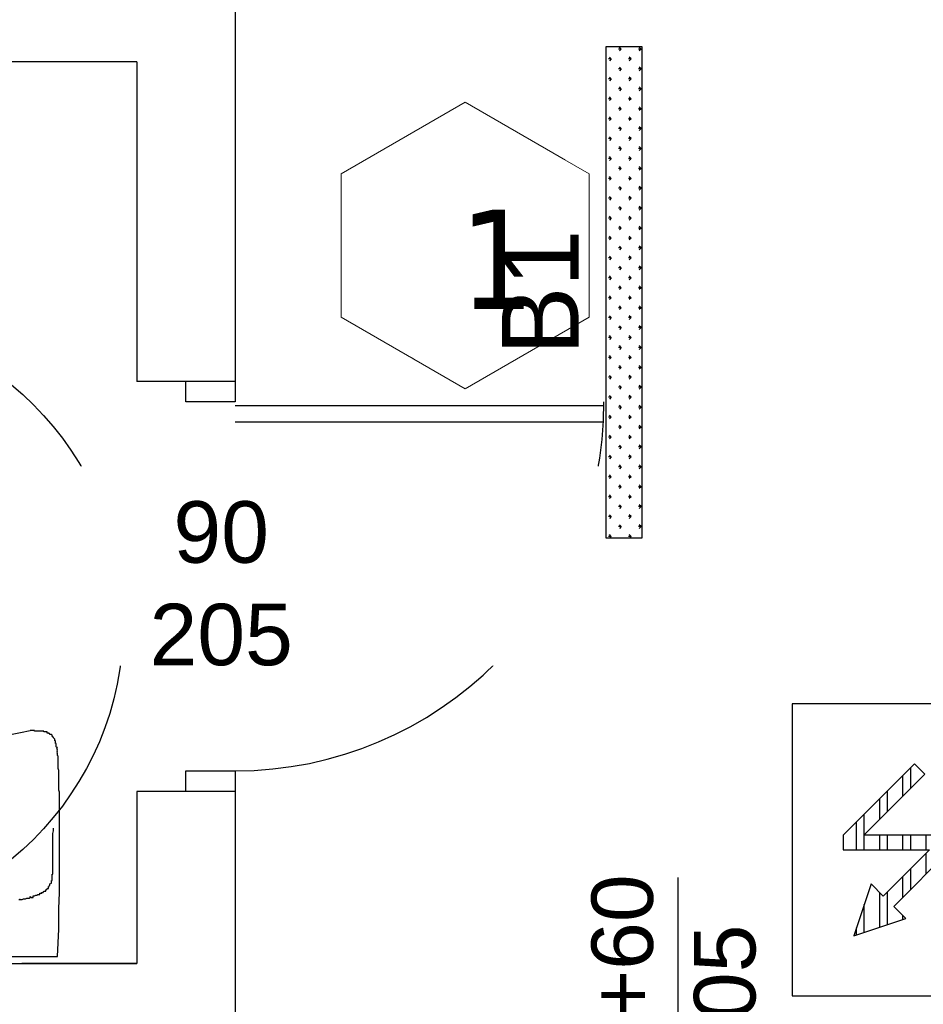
# Model space of a CAD drawing. Header units: millimetres. Extents: x 76855 to 99678, y -15103 to -11972.
# Tile 6 of 28: x 78013 to 78234, y -13855 to -13614. Entities that reach past the tile are written whole.
import ezdxf
from ezdxf.enums import TextEntityAlignment as Align

# ---------------------------------------------------------------- set-up
doc = ezdxf.new("R2010")
doc.units = ezdxf.units.MM
doc.header["$LTSCALE"] = 100
doc.header["$MEASUREMENT"] = 0
doc.linetypes.add('DASHED', pattern=[0.75, 0.5, -0.25])
for name, color, linetype in [('! wyposażenie', 4, 'Continuous'), ('!OSWIETLENIE-LL', 1, 'Continuous'), ('#KIE_PZ urządzenia', 172, 'Continuous'), ('Okno', 4, 'Continuous'), ('Warstwa1', 1, 'Continuous'), ('WENTYLACJAPRZER', 1, 'DASHED')]:
    doc.layers.add(name, color=color, linetype=linetype)
doc.layers.add('!OPSY', color=142, linetype='Continuous', lineweight=18)
doc.styles.add('styl2', font='TIMES.TTF', dxfattribs={"height": 150})
doc.styles.add('styl4', font='TIMES.TTF', dxfattribs={"height": 100})

# ---------------------------------------------------------------- blocks, each defined once
blk = doc.blocks.new('ertrTR')
at = {"layer": 'WENTYLACJAPRZER', "linetype": 'ByBlock'}
for p, q in [((9572.41, -1233.63), (9572.41, -1122.06)), ((9549.51, -1163.27), (9576.39, -1136.4)), ((9549.51, -1163.27), (9576.39, -1136.4)), ((9548.68, -1162.44), (9571.51, -1139.62)), ((9579.22, -1139.22), (9552.34, -1166.1)), ((9579.22, -1139.22), (9552.34, -1166.1)), ((9547.64, -1202.62), (9599.74, -1150.52)), ((9566.25, -1158.6), (9572.4, -1152.45)), ((9572.4, -1152.45), (9573.11, -1153.15)), ((9567.22, -1159.04), (9573.11, -1153.15)), ((9562.72, -1157.22), (9520.2, -1199.74)), ((9548.68, -1162.44), (9525.86, -1185.27)), ((9549.51, -1163.27), (9522.64, -1190.15)), ((9549.51, -1163.27), (9522.64, -1190.15)), ((9525.46, -1192.98), (9552.34, -1166.1)), ((9525.46, -1192.98), (9552.34, -1166.1)), ((9611.04, -1171.04), (9584.16, -1197.92)), ((9611.04, -1171.04), (9584.16, -1197.92)), ((9586.99, -1200.75), (9613.87, -1173.87)), ((9586.99, -1200.75), (9613.87, -1173.87)), ((9510.34, -1177.85), (9637.04, -1177.85)), ((9587.82, -1201.58), (9610.64, -1178.75)), ((9591.22, -1183.04), (9597.11, -1177.15)), ((9591.66, -1184.01), (9597.81, -1177.86)), ((9597.81, -1177.86), (9597.11, -1177.15)), ((9562.8, -1217.78), (9532.48, -1187.46)), ((9562.8, -1217.78), (9593.05, -1187.53)), ((9525.24, -1194.7), (9538.54, -1208)), ((9557.28, -1224.8), (9584.16, -1197.92)), ((9557.28, -1224.8), (9584.16, -1197.92)), ((9557.28, -1224.8), (9584.16, -1197.92)), ((9557.28, -1224.8), (9584.16, -1197.92)), ((9557.28, -1224.8), (9584.16, -1197.92)), ((9557.28, -1224.8), (9584.16, -1197.92)), ((9520.2, -1199.74), (9533.49, -1213.04)), ((9586.99, -1200.75), (9560.11, -1227.63)), ((9586.99, -1200.75), (9560.11, -1227.63)), ((9587.82, -1201.58), (9564.99, -1224.4)), ((9533.49, -1213.04), (9538.54, -1208)), ((9537.22, -1216.77), (9542.26, -1211.72)), ((9555.56, -1225.02), (9542.26, -1211.72)), ((9550.52, -1230.06), (9537.22, -1216.77)), ((9562.8, -1217.78), (9550.52, -1230.06))]:
    blk.add_line(p, q, dxfattribs=at)
blk.add_circle((9572.41, -1179.87), 75, dxfattribs=at)
for centre, radius, start, end in [((9577.8, -1137.81), 2, 315.1652, 134.8348), ((9546.3, -1203.99), 49.57, 19.3938, 70.6493), ((9546.3, -1203.99), 47.57, 18.2335, 71.8119), ((9612.45, -1172.46), 2, 315.1652, 134.8348), ((9524.05, -1191.56), 2, 135.1652, 314.8348), ((9558.7, -1226.21), 2, 135.1652, 314.8348)]:
    blk.add_arc(centre, radius, start, end, dxfattribs=at)
blk = doc.blocks.new('*U298')
at = {"layer": '#KIE_PZ urządzenia'}
h = blk.add_hatch(dxfattribs=at)
h.set_pattern_fill('ANSI32', color=256, scale=0.5, angle=45)
h.set_pattern_definition([(90, (0, 0), (-4.7625, 9e-16), []), (90, (1.5875, 1.5875), (-4.7625, 9e-16), [])])
h.paths.add_polyline_path([(114.65, -3473.31), (132.4, -3473.31), (122.89, -3482.82), (120.39, -3480.32), (116.85, -3490.99), (127.52, -3487.44), (125.02, -3484.94), (136.65, -3473.31), (136.65, -3470.31), (118.89, -3470.31), (131.45, -3457.76), (129.32, -3455.64), (114.65, -3470.31)])
for points in [[(144.15, -3443.31), (104.15, -3443.31), (104.15, -3503.31), (144.15, -3503.31)], [(114.65, -3473.31), (132.4, -3473.31), (122.89, -3482.82), (120.39, -3480.32), (116.85, -3490.99), (127.52, -3487.44), (125.02, -3484.94), (136.65, -3473.31), (136.65, -3470.31), (118.89, -3470.31), (131.45, -3457.76), (129.32, -3455.64), (114.65, -3470.31)]]:
    blk.add_lwpolyline(points, close=True, dxfattribs=at)
blk = doc.blocks.new('TYTAN_2_LED_1152MM_47W')
h = blk.add_hatch()
h.set_pattern_fill('GRASS', color=256, scale=33)
h.paths.add_polyline_path([(127.7, 262.6), (127.7, 177.6), (1279.7, 177.6), (1279.7, 262.6)])
blk.add_lwpolyline([(127.7, 177.6), (1279.7, 177.6), (1279.7, 262.6), (127.7, 262.6)], close=True)
at = {"flags": 4}
blk.add_attdef('SYMBOL', text='', height=18, dxfattribs=at).set_placement((703.7, 272.6), align=Align.BOTTOM_CENTER)
at = {"flags": 6}
blk.add_attdef('MOC', text='', height=40, dxfattribs=at).set_placement((703.7, 220.1), align=Align.MIDDLE_CENTER)

msp = doc.modelspace()

# ---------------------------------------------------------------- linework, layer by layer
at = {"layer": '! wyposażenie'}
for p, q in [((78015.973, -13787.872), (78015.808, -13787.872)), ((78015.973, -13787.872), (78015.973, -13787.872)), ((78016.139, -13787.872), (78015.973, -13787.872)), ((78016.139, -13787.872), (78016.139, -13787.872)), ((78016.47, -13787.872), (78016.139, -13787.872)), ((78016.47, -13787.872), (78016.47, -13787.872)), ((78016.635, -13787.872), (78016.47, -13787.872)), ((78016.635, -13787.872), (78016.635, -13787.872)), ((78016.8, -13787.872), (78016.635, -13787.872)), ((78016.8, -13788.038), (78016.8, -13787.872)), ((78016.966, -13788.038), (78016.8, -13788.038)), ((78017.131, -13788.038), (78016.966, -13788.038)), ((78017.297, -13788.038), (78017.131, -13788.038)), ((78017.297, -13788.038), (78017.297, -13788.038)), ((78017.462, -13788.038), (78017.297, -13788.038)), ((78017.462, -13788.038), (78017.462, -13788.038)), ((78017.628, -13788.038), (78017.462, -13788.038)), ((78017.959, -13788.038), (78017.628, -13788.038)), ((78017.959, -13788.038), (78017.959, -13788.038)), ((78018.124, -13788.038), (78017.959, -13788.038)), ((78018.124, -13788.038), (78018.124, -13788.038)), ((78018.289, -13788.038), (78018.124, -13788.038)), ((78018.289, -13788.038), (78018.289, -13788.038)), ((78018.289, -13788.038), (78018.289, -13788.038)), ((78018.455, -13788.038), (78018.289, -13788.038)), ((78018.455, -13788.038), (78018.455, -13788.038)), ((78018.455, -13788.038), (78018.455, -13788.038)), ((78018.62, -13788.038), (78018.455, -13788.038)), ((78018.786, -13788.038), (78018.62, -13788.038)), ((78018.786, -13788.038), (78018.786, -13788.038)), ((78018.786, -13788.038), (78018.786, -13788.038)), ((78018.951, -13788.038), (78018.786, -13788.038)), ((78018.951, -13788.038), (78018.951, -13788.038)), ((78018.951, -13788.038), (78018.951, -13788.038)), ((78018.951, -13788.038), (78018.951, -13788.038)), ((78019.117, -13788.038), (78018.951, -13788.038)), ((78019.117, -13788.038), (78019.117, -13788.038)), ((78019.117, -13788.203), (78019.117, -13788.038)), ((78019.117, -13788.203), (78019.117, -13788.203)), ((78019.448, -13788.203), (78019.117, -13788.203)), ((78019.448, -13788.203), (78019.448, -13788.203)), ((78019.448, -13788.203), (78019.448, -13788.203)), ((78019.448, -13788.203), (78019.448, -13788.203)), ((78019.613, -13788.203), (78019.448, -13788.203)), ((78019.613, -13788.203), (78019.613, -13788.203)), ((78019.613, -13788.203), (78019.613, -13788.203)), ((78019.613, -13788.203), (78019.613, -13788.203)), ((78019.778, -13788.203), (78019.613, -13788.203)), ((78019.778, -13788.203), (78019.778, -13788.203)), ((78019.778, -13788.203), (78019.778, -13788.203)), ((78019.778, -13788.203), (78019.778, -13788.203)), ((78019.944, -13788.203), (78019.778, -13788.203)), ((78019.944, -13788.203), (78019.944, -13788.203)), ((78019.944, -13788.534), (78019.944, -13788.203)), ((78019.944, -13788.534), (78019.944, -13788.534)), ((78019.944, -13788.534), (78019.944, -13788.534)), ((78019.944, -13788.534), (78019.944, -13788.534)), ((78019.944, -13788.534), (78019.944, -13788.534)), ((78019.944, -13788.534), (78019.944, -13788.534)), ((78020.275, -13788.534), (78019.944, -13788.534)), ((78020.275, -13788.534), (78020.275, -13788.534)), ((78020.275, -13788.534), (78020.275, -13788.534)), ((78020.275, -13788.534), (78020.275, -13788.534)), ((78020.275, -13788.534), (78020.275, -13788.534)), ((78020.275, -13788.534), (78020.275, -13788.534)), ((78020.275, -13788.534), (78020.275, -13788.534)), ((78020.275, -13788.534), (78020.275, -13788.534)), ((78020.275, -13788.534), (78020.275, -13788.534)), ((78020.44, -13788.534), (78020.275, -13788.534)), ((78020.44, -13788.534), (78020.44, -13788.534)), ((78020.44, -13788.534), (78020.44, -13788.534)), ((78020.44, -13788.7), (78020.44, -13788.534)), ((78020.44, -13788.7), (78020.44, -13788.7)), ((78020.44, -13788.7), (78020.44, -13788.7)), ((78020.44, -13788.7), (78020.44, -13788.7)), ((78020.44, -13788.7), (78020.44, -13788.7)), ((78020.44, -13788.7), (78020.44, -13788.7)), ((78020.606, -13788.7), (78020.44, -13788.7)), ((78020.606, -13788.7), (78020.606, -13788.7)), ((78020.606, -13788.7), (78020.606, -13788.7)), ((78020.606, -13788.7), (78020.606, -13788.7)), ((78020.606, -13788.7), (78020.606, -13788.7)), ((78020.606, -13788.7), (78020.606, -13788.7)), ((78020.606, -13788.7), (78020.606, -13788.7)), ((78020.606, -13788.865), (78020.606, -13788.7)), ((78020.606, -13788.865), (78020.606, -13788.865)), ((78020.937, -13788.865), (78020.606, -13788.865)), ((78020.937, -13788.865), (78020.937, -13788.865)), ((78020.937, -13788.865), (78020.937, -13788.865)), ((78020.937, -13788.865), (78020.937, -13788.865)), ((78020.937, -13788.865), (78020.937, -13788.865)), ((78020.937, -13788.865), (78020.937, -13788.865)), ((78020.937, -13788.865), (78020.937, -13788.865)), ((78020.937, -13788.865), (78020.937, -13788.865)), ((78020.937, -13788.865), (78020.937, -13788.865)), ((78020.937, -13788.865), (78020.937, -13788.865)), ((78021.102, -13789.03), (78020.937, -13788.865)), ((78021.102, -13789.03), (78021.102, -13789.03)), ((78021.102, -13789.03), (78021.102, -13789.03)), ((78021.102, -13789.03), (78021.102, -13789.03)), ((78021.102, -13789.03), (78021.102, -13789.03)), ((78021.102, -13789.03), (78021.102, -13789.03)), ((78021.102, -13789.03), (78021.102, -13789.03)), ((78021.102, -13789.03), (78021.102, -13789.03)), ((78021.102, -13789.03), (78021.102, -13789.03)), ((78021.102, -13789.03), (78021.102, -13789.03)), ((78021.102, -13789.361), (78021.102, -13789.03)), ((78021.267, -13789.361), (78021.102, -13789.361)), ((78021.267, -13789.361), (78021.267, -13789.361)), ((78021.267, -13789.361), (78021.267, -13789.361)), ((78021.267, -13789.361), (78021.267, -13789.361)), ((78021.267, -13789.361), (78021.267, -13789.361)), ((78021.267, -13789.361), (78021.267, -13789.361)), ((78021.267, -13789.361), (78021.267, -13789.361)), ((78021.267, -13789.527), (78021.267, -13789.361)), ((78021.267, -13789.527), (78021.267, -13789.527)), ((78021.433, -13789.527), (78021.267, -13789.527)), ((78021.433, -13789.527), (78021.433, -13789.527)), ((78021.433, -13789.527), (78021.433, -13789.527)), ((78021.433, -13789.692), (78021.433, -13789.527)), ((78021.433, -13789.692), (78021.433, -13789.692)), ((78021.433, -13789.692), (78021.433, -13789.692)), ((78021.433, -13789.692), (78021.433, -13789.692)), ((78021.764, -13790.023), (78021.433, -13789.692)), ((78021.764, -13790.023), (78021.764, -13790.023)), ((78021.764, -13790.023), (78021.764, -13790.023)), ((78021.764, -13790.023), (78021.764, -13790.023)), ((78021.764, -13790.189), (78021.764, -13790.023)), ((78021.764, -13790.189), (78021.764, -13790.189)), ((78021.764, -13790.189), (78021.764, -13790.189)), ((78021.764, -13790.189), (78021.764, -13790.189)), ((78021.764, -13790.354), (78021.764, -13790.189)), ((78021.929, -13790.354), (78021.764, -13790.354)), ((78021.929, -13790.354), (78021.929, -13790.354)), ((78021.929, -13790.354), (78021.929, -13790.354)), ((78021.929, -13790.519), (78021.929, -13790.354)), ((78021.929, -13790.519), (78021.929, -13790.519)), ((78021.929, -13790.519), (78021.929, -13790.519)), ((78021.929, -13790.519), (78021.929, -13790.519)), ((78021.929, -13790.85), (78021.929, -13790.519)), ((78021.929, -13790.85), (78021.929, -13790.85)), ((78021.929, -13790.85), (78021.929, -13790.85)), ((78021.929, -13790.85), (78021.929, -13790.85)), ((78021.929, -13791.016), (78021.929, -13790.85)), ((78022.095, -13791.016), (78021.929, -13791.016)), ((78022.095, -13791.016), (78022.095, -13791.016)), ((78022.095, -13791.016), (78022.095, -13791.016)), ((78022.095, -13791.181), (78022.095, -13791.016)), ((78022.095, -13791.181), (78022.095, -13791.181)), ((78022.095, -13791.181), (78022.095, -13791.181)), ((78022.095, -13791.181), (78022.095, -13791.181)), ((78022.095, -13791.347), (78022.095, -13791.181)), ((78022.095, -13791.347), (78022.095, -13791.347)), ((78022.095, -13791.347), (78022.095, -13791.347)), ((78022.095, -13791.512), (78022.095, -13791.347)), ((78022.095, -13791.678), (78022.095, -13791.512)), ((78022.095, -13791.678), (78022.095, -13791.678)), ((78022.095, -13791.678), (78022.095, -13791.678)), ((78022.095, -13791.843), (78022.095, -13791.678)), ((78022.095, -13791.843), (78022.095, -13791.843)), ((78022.095, -13791.843), (78022.095, -13791.843)), ((78022.26, -13792.008), (78022.095, -13791.843)), ((78022.425, -13792.008), (78022.26, -13792.008)), ((78022.26, -13792.339), (78022.425, -13792.008)), ((78022.425, -13792.339), (78022.26, -13792.339)), ((78022.26, -13792.505), (78022.425, -13792.339)), ((78022.26, -13792.339), (78022.26, -13792.339)), ((78022.425, -13792.505), (78022.26, -13792.505)), ((78022.26, -13792.67), (78022.425, -13792.505)), ((78022.425, -13792.67), (78022.26, -13792.67)), ((78022.26, -13792.836), (78022.425, -13792.67)), ((78022.26, -13792.67), (78022.26, -13792.67)), ((78022.425, -13793.001), (78022.26, -13792.836)), ((78022.26, -13793.167), (78022.425, -13793.001)), ((78022.425, -13793.167), (78022.26, -13793.167)), ((78022.26, -13793.332), (78022.425, -13793.167)), ((78022.425, -13793.332), (78022.26, -13793.332)), ((78022.26, -13793.497), (78022.425, -13793.332)), ((78022.26, -13793.332), (78022.26, -13793.332)), ((78022.425, -13793.497), (78022.26, -13793.497)), ((78022.425, -13793.828), (78022.425, -13793.497)), ((78022.425, -13793.994), (78022.425, -13793.828)), ((78022.591, -13794.159), (78022.425, -13793.994)), ((78022.591, -13794.159), (78022.591, -13794.159)), ((78022.591, -13794.325), (78022.591, -13794.159)), ((78022.591, -13794.821), (78022.591, -13794.325)), ((78022.591, -13795.317), (78022.591, -13794.821)), ((78022.591, -13795.317), (78022.591, -13795.317)), ((78022.591, -13795.483), (78022.591, -13795.317)), ((78022.591, -13795.648), (78022.591, -13795.483)), ((78022.591, -13795.814), (78022.591, -13795.648)), ((78022.591, -13796.31), (78022.591, -13795.814)), ((78022.591, -13796.475), (78022.591, -13796.31)), ((78022.591, -13796.972), (78022.591, -13796.475)), ((78022.591, -13797.137), (78022.591, -13796.972)), ((78022.756, -13797.633), (78022.591, -13797.137)), ((78022.756, -13797.964), (78022.756, -13797.633)), ((78022.756, -13798.295), (78022.756, -13797.964)), ((78022.756, -13798.626), (78022.756, -13798.295)), ((78022.756, -13799.122), (78022.756, -13798.626)), ((78022.756, -13799.288), (78022.756, -13799.122)), ((78022.756, -13799.619), (78022.756, -13799.288)), ((78022.756, -13800.115), (78022.756, -13799.619)), ((78022.756, -13800.28), (78022.756, -13800.115)), ((78022.756, -13800.777), (78022.756, -13800.28)), ((78022.756, -13801.108), (78022.756, -13800.777)), ((78022.756, -13801.439), (78022.756, -13801.108)), ((78022.756, -13801.769), (78022.756, -13801.439)), ((78022.756, -13802.266), (78022.756, -13801.769)), ((78022.756, -13802.431), (78022.756, -13802.266)), ((78022.922, -13802.928), (78022.756, -13802.431)), ((78022.922, -13803.093), (78022.922, -13802.928)), ((78022.922, -13803.589), (78022.922, -13803.093)), ((78022.922, -13803.92), (78022.922, -13803.589)), ((78022.922, -13804.086), (78022.922, -13803.92)), ((78022.922, -13804.582), (78022.922, -13804.086)), ((78022.922, -13804.913), (78022.922, -13804.582)), ((78022.922, -13805.244), (78022.922, -13804.913)), ((78022.922, -13805.575), (78022.922, -13805.244)), ((78022.922, -13806.071), (78022.922, -13805.575)), ((78022.922, -13806.236), (78022.922, -13806.071)), ((78022.922, -13806.733), (78022.922, -13806.236)), ((78022.922, -13807.064), (78022.922, -13806.733)), ((78022.922, -13807.394), (78022.922, -13807.064)), ((78022.922, -13807.725), (78022.922, -13807.394)), ((78022.922, -13808.222), (78022.922, -13807.725)), ((78022.922, -13808.387), (78022.922, -13808.222)), ((78022.922, -13808.883), (78022.922, -13808.387)), ((78022.922, -13809.214), (78022.922, -13808.883)), ((78022.922, -13809.38), (78022.922, -13809.214)), ((78022.922, -13809.876), (78022.922, -13809.38)), ((78022.922, -13810.042), (78022.922, -13809.876)), ((78022.922, -13810.538), (78022.922, -13810.042)), ((78022.922, -13810.869), (78022.922, -13810.538)), ((78022.922, -13811.2), (78022.922, -13810.869)), ((78022.922, -13811.53), (78022.922, -13811.2)), ((78022.922, -13812.027), (78022.922, -13811.53)), ((78022.922, -13812.192), (78022.922, -13812.027)), ((78022.922, -13812.689), (78022.922, -13812.192)), ((78022.922, -13813.019), (78022.922, -13812.689)), ((78022.922, -13813.185), (78022.922, -13813.019)), ((78022.922, -13813.681), (78022.922, -13813.185)), ((78022.922, -13814.178), (78022.922, -13813.681))]:
    msp.add_line(p, q, dxfattribs=at)
for points in [[(78012.995, -13829.067), (78013.326, -13829.067), (78013.161, -13829.067), (78013.492, -13829.067), (78013.657, -13829.067), (78013.657, -13829.067), (78013.823, -13829.067), (78014.153, -13828.902), (78014.319, -13828.902), (78014.319, -13828.902), (78014.484, -13828.902), (78014.65, -13828.902), (78014.65, -13828.902), (78014.981, -13828.736), (78015.146, -13828.736), (78015.312, -13828.736), (78015.312, -13828.736), (78015.642, -13828.736), (78015.808, -13828.571), (78015.808, -13828.405), (78015.973, -13828.571), (78016.139, -13828.571), (78016.47, -13828.571), (78016.47, -13828.24), (78016.635, -13828.24), (78016.8, -13828.24), (78016.8, -13828.24), (78017.131, -13828.075), (78017.297, -13828.075), (78017.297, -13828.075), (78017.462, -13828.075), (78017.462, -13828.075), (78017.462, -13828.075), (78017.628, -13827.909), (78017.628, -13827.909), (78017.628, -13827.909), (78017.959, -13827.909), (78017.959, -13827.909), (78017.959, -13827.909), (78018.124, -13827.909), (78018.124, -13827.909), (78018.124, -13827.578), (78018.289, -13827.578), (78018.289, -13827.578), (78018.289, -13827.578), (78018.62, -13827.578), (78018.455, -13827.578), (78018.62, -13827.413), (78018.786, -13827.413), (78018.786, -13827.413), (78018.786, -13827.413), (78018.951, -13827.413), (78018.951, -13827.247), (78018.951, -13827.247), (78019.117, -13827.247), (78019.117, -13827.247), (78019.117, -13827.247), (78019.117, -13827.082), (78019.448, -13827.082), (78019.448, -13827.082), (78019.448, -13827.082), (78019.448, -13827.082), (78019.448, -13827.082), (78019.448, -13827.082), (78019.613, -13827.082), (78019.613, -13826.751), (78019.613, -13826.751), (78019.613, -13826.751), (78019.613, -13826.751), (78019.613, -13826.751), (78019.613, -13826.751), (78019.778, -13826.751), (78019.778, -13826.751), (78019.778, -13826.586), (78019.778, -13826.586), (78019.778, -13826.586), (78019.778, -13826.586), (78019.778, -13826.586), (78019.778, -13826.586), (78019.944, -13826.586), (78019.944, -13826.586), (78019.944, -13826.42), (78019.944, -13826.42), (78019.944, -13826.42), (78019.944, -13826.42), (78019.944, -13826.42), (78019.944, -13826.42), (78020.275, -13826.42), (78020.275, -13826.089), (78020.275, -13826.089), (78020.275, -13826.089), (78020.275, -13826.089), (78020.275, -13826.089), (78020.275, -13826.089), (78020.275, -13825.924), (78020.275, -13825.924), (78020.44, -13825.924), (78020.44, -13825.924), (78020.44, -13825.924), (78020.44, -13825.924), (78020.44, -13825.924), (78020.44, -13825.758), (78020.44, -13825.758), (78020.44, -13825.758), (78020.44, -13825.758), (78020.44, -13825.758), (78020.44, -13825.758), (78020.606, -13825.593), (78020.606, -13825.593), (78020.606, -13825.593), (78020.606, -13825.262), (78020.606, -13825.262), (78020.606, -13825.262), (78020.937, -13825.097), (78020.937, -13825.097), (78020.937, -13824.931), (78020.937, -13824.931), (78020.937, -13824.931), (78020.937, -13824.766), (78020.937, -13824.6), (78020.937, -13824.6), (78020.937, -13824.435), (78021.102, -13824.435), (78021.102, -13824.435), (78021.102, -13824.269), (78021.102, -13824.269), (78021.102, -13824.269), (78021.102, -13824.104), (78021.102, -13824.104), (78021.102, -13823.773), (78021.102, -13823.773), (78021.102, -13823.773), (78021.102, -13823.608), (78021.102, -13823.608), (78021.102, -13823.608), (78021.102, -13823.442), (78021.102, -13823.442), (78021.102, -13823.442), (78021.102, -13823.277), (78021.102, -13823.111), (78021.102, -13822.946), (78021.102, -13822.946), (78021.267, -13822.946), (78021.267, -13822.78), (78021.267, -13822.615), (78021.267, -13822.284), (78021.267, -13822.284), (78021.267, -13822.119), (78021.267, -13821.953), (78021.267, -13821.457), (78021.267, -13821.292), (78021.267, -13820.795), (78021.267, -13820.63), (78021.267, -13820.299), (78021.267, -13819.968), (78021.267, -13819.637), (78021.267, -13819.472), (78021.267, -13818.81), (78021.267, -13818.148), (78021.267, -13817.486), (78021.267, -13816.825), (78021.267, -13816.163), (78021.267, -13815.501), (78021.267, -13815.005), (78021.267, -13814.343), (78021.267, -13813.681), (78021.267, -13813.019), (78021.433, -13812.358), (78021.433, -13811.696)], [(78022.425, -13842.964), (78022.756, -13836.347), (78022.756, -13831.383), (78022.922, -13827.413), (78022.922, -13824.269), (78022.922, -13821.457), (78022.922, -13819.141), (78022.922, -13816.99), (78022.922, -13815.005), (78022.922, -13814.178)], [(77968.492, -13842.964), (78022.425, -13842.964), (78022.425, -13842.964)]]:
    msp.add_lwpolyline(points, dxfattribs=at)
msp.add_arc((77996.086, -13702.607), 87.517, 257.46659, 283.02312, dxfattribs=at)
at = {"layer": 'Warstwa1', "color": 2}
for p, q in [((78065.753, -13600.671), (78065.753, -13702.719)), ((78041.753, -13624.718), (77801.753, -13624.718)), ((78041.753, -13624.718), (78041.753, -13702.719)), ((78065.753, -13702.719), (78041.753, -13702.719)), ((78041.753, -13802.719), (78041.753, -13844.718)), ((78065.753, -13802.719), (78041.753, -13802.719)), ((78065.753, -13802.719), (78065.753, -13856.718)), ((77961.753, -13844.718), (78041.753, -13844.718))]:
    msp.add_line(p, q, dxfattribs=at)
at = {"layer": 'WENTYLACJAPRZER', "linetype": 'ByBlock'}
for p, q in [((78155.753, -13708.649), (78065.753, -13708.649)), ((78155.753, -13712.649), (78065.753, -13712.649)), ((78020.753, -13752.719), (78110.753, -13752.719)), ((78173.753, -13823.718), (78173.753, -13913.718)), ((78041.753, -13844.718), (78013.753, -13844.718)), ((78013.753, -13844.718), (78041.753, -13844.718)), ((78013.753, -13844.718), (78041.753, -13844.718)), ((78013.753, -13844.718), (78041.753, -13844.718))]:
    msp.add_line(p, q, dxfattribs=at)
for points in [[(78065.753, -13702.719), (78065.753, -13707.719), (78053.753, -13707.719), (78053.753, -13702.719)], [(78053.753, -13802.719), (78053.753, -13797.719), (78065.753, -13797.719), (78065.753, -13802.719)]]:
    msp.add_lwpolyline(points, dxfattribs=at)
msp.add_arc((78065.753, -13707.719), 90, 270, 0, dxfattribs=at)

# ---------------------------------------------------------------- block references
at = {"layer": '#KIE_PZ urządzenia', "xscale": 1.187963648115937, "yscale": 1.187963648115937, "zscale": 1.187963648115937}
msp.add_blockref('*U298', (78077.916, -9690.808), dxfattribs=at)
at = {"layer": 'WENTYLACJAPRZER', "linetype": 'ByBlock'}
msp.add_blockref('ertrTR', (68391.129, -12581.547), dxfattribs=at)

# ---------------------------------------------------------------- texts
at = {"layer": '!OPSY', "insert": (78120.598, -13660.773), "char_height": 24.29706, "width": 315.77635, "attachment_point": 1, "style": 'styl4', "bg_fill": 2}
msp.add_mtext('{\\fTahoma|b0|i0|c238|p34;1}', dxfattribs=at)
at = {"layer": 'Okno', "insert": (78044.897, -13731.95), "char_height": 15, "width": 68.4853, "attachment_point": 1, "style": 'styl2'}
msp.add_mtext('{\\fArial|b0|i0|c238|p34; 90\\P205}', dxfattribs=at)
at = {"layer": 'Okno', "insert": (78152.701, -13887.635), "char_height": 15, "width": 68.4853, "attachment_point": 1, "rotation": 90, "style": 'styl2'}
msp.add_mtext('{\\fArial|b0|i0|c238|p34; 90+60\\P   205}', dxfattribs=at)

# ---------------------------------------------------------------- next in the draw order: linework, layer by layer
at = {"layer": '!OPSY'}
msp.add_lwpolyline([(78121.868, -13704.492), (78152.127, -13687.022), (78152.127, -13652.082), (78121.868, -13634.612), (78091.609, -13652.082), (78091.609, -13687.022)], close=True, dxfattribs=at)

# ---------------------------------------------------------------- next in the draw order: texts
at = {"layer": '!OPSY', "insert": (77841.226, -13735.589), "char_height": 24.29706, "width": 315.77635, "attachment_point": 1, "style": 'styl4', "bg_fill": 2}
msp.add_mtext('{\\fTahoma|b0|i0|c238|p34;2}', dxfattribs=at)

# ---------------------------------------------------------------- next in the draw order: block references
at = {"layer": '!OSWIETLENIE-LL', "linetype": 'ByBlock'}
ref = msp.add_blockref('TYTAN_2_LED_1152MM_47W', (78183.541, -13754.175), dxfattribs=dict(at, xscale=0.1040004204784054, yscale=0.1040004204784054, zscale=0.1040004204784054, rotation=90))
ref.add_attrib('SYMBOL', 'B1', dxfattribs={"layer": '0', "height": 18.7201, "rotation": 90, "flags": 4}).set_placement((78155.192, -13680.986), align=Align.BOTTOM_CENTER)

doc.saveas('drawing.dxf')
